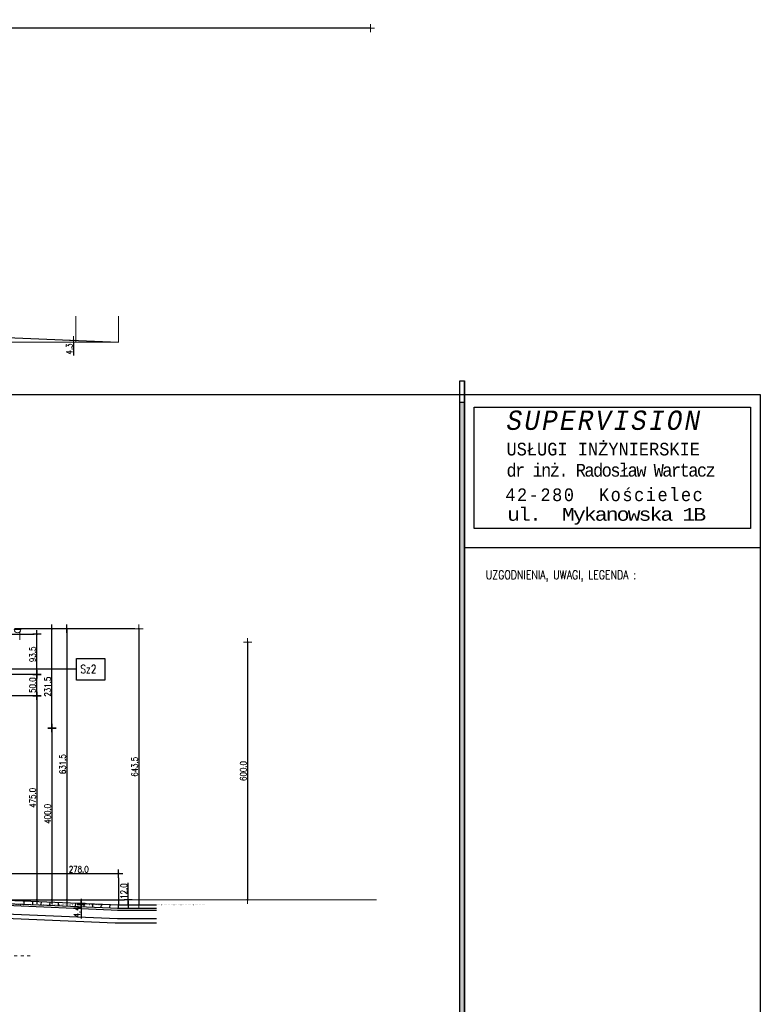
# Model space of a CAD drawing. Header units: millimetres. Extents: x 22865 to 60762, y -18816 to 15611.
# Tile 187 of 256: x 26314 to 28040, y 9165 to 11460. Entities that reach past the tile are written whole.
import ezdxf

# ---------------------------------------------------------------- set-up
doc = ezdxf.new("R2010")
doc.units = ezdxf.units.MM
doc.linetypes.add('DASHED', pattern=[15, 7, -8])
doc.linetypes.add('DOT', pattern=[6.35, 0, -6.35])
doc.layers.add('CIENKA', color=1, linetype='Continuous', lineweight=13)
doc.layers.add('projekt', color=6, linetype='Continuous', lineweight=9)
for name, color, linetype in [('Hatch', 8, 'Continuous'), ('KONCEPCJA-NAWIERZCHNIE', 252, 'Continuous'), ('OPISY', 6, 'Continuous'), ('OPISY-KONCEPCJA', 6, 'Continuous'), ('RAMLA', 2, 'Continuous'), ('RDZENIE', 3, 'Continuous'), ('WYMIARY', 6, 'Continuous')]:
    doc.layers.add(name, color=color, linetype=linetype)
doc.layers.add('sciany ppozarowe', color=10, linetype='Continuous', lineweight=18, plot=False)
doc.styles.add('1-100', font='simplex.shx', dxfattribs={"width": 0.8, "height": 15})
doc.styles.add('1-50', font='simplex.shx', dxfattribs={"width": 0.8, "height": 12})
doc.styles.add('1-50mod', font='simplex8.shx', dxfattribs={"width": 0.7, "height": 12})
doc.dimstyles.new('1-100', dxfattribs={"dimscale": 0.5, "dimtxt": 100, "dimasz": 1, "dimexe": 0.18, "dimexo": 0.0625, "dimgap": 5, "dimtad": 1, "dimdec": 1, "dimzin": 0, "dimdsep": 46, "dimtxsty": '1-100', "dimblk1": 'K', "dimblk2": 'K', "dimsah": 1, "dimcen": 0.09, "dimse1": 1, "dimse2": 1, "dimadec": 0, "dimazin": 0, "dimtfac": 1, "dimtdec": 1, "dimtofl": 0, "dimtmove": 0, "dimatfit": 3, "dimldrblk": 'K', "dimfxl": 0, "dimtolj": 1, "dimtzin": 0, "dimarcsym": 0})

# ---------------------------------------------------------------- blocks, each defined once
blk = doc.blocks.new('K')
for p, q in [((-19.1, 0), (19.1, 0)), ((0, -19.1), (0, 19.1))]:
    blk.add_line(p, q)
blk.add_circle((0, 0), 2.02)
blk = doc.blocks.new('*D502')
at = {"layer": 'WYMIARY', "color": 0, "lineweight": -2}
blk.add_line((26389.1, 9808.3), (26389.1, 9409.3), dxfattribs=at)
at = {"layer": 'WYMIARY', "color": 0, "linetype": 'ByBlock', "lineweight": -2, "xscale": 0.5, "yscale": 0.5, "zscale": 0.5}
for p, rotation in [((26389.1, 9808.8), 90), ((26389.1, 9408.8), 270)]:
    blk.add_blockref('K', p, dxfattribs=dict(at, rotation=rotation))
at = {"layer": 'WYMIARY', "color": 0, "ltscale": 0.2, "insert": (26379.1, 9608.8), "char_height": 15, "attachment_point": 5, "rotation": 90, "style": '1-100'}
blk.add_mtext('\\A1;400.0', dxfattribs=at)
blk = doc.blocks.new('*D505')
at = {"layer": 'WYMIARY', "color": 0, "lineweight": -2}
blk.add_line((26424.1, 10039.8), (26424.1, 9409.3), dxfattribs=at)
at = {"layer": 'WYMIARY', "color": 0, "linetype": 'ByBlock', "lineweight": -2, "xscale": 0.5, "yscale": 0.5, "zscale": 0.5}
for p, rotation in [((26424.1, 10040.3), 90), ((26424.1, 9408.8), 270)]:
    blk.add_blockref('K', p, dxfattribs=dict(at, rotation=rotation))
at = {"layer": 'WYMIARY', "color": 0, "ltscale": 0.2, "insert": (26414.1, 9724.5), "char_height": 15, "attachment_point": 5, "rotation": 90, "style": '1-100'}
blk.add_mtext('\\A1;631.5', dxfattribs=at)
blk = doc.blocks.new('*D511')
at = {"layer": 'WYMIARY', "color": 0, "lineweight": -2}
blk.add_line((26354.1, 9934.3), (26354.1, 10026.8), dxfattribs=at)
at = {"layer": 'WYMIARY', "color": 0, "linetype": 'ByBlock', "lineweight": -2, "xscale": 0.5, "yscale": 0.5, "zscale": 0.5}
for p, rotation in [((26354.1, 10027.3), 90), ((26354.1, 9933.8), 270)]:
    blk.add_blockref('K', p, dxfattribs=dict(at, rotation=rotation))
at = {"layer": 'WYMIARY', "color": 0, "ltscale": 0.2, "insert": (26344.1, 9980.5), "char_height": 15, "attachment_point": 5, "rotation": 90, "style": '1-100'}
blk.add_mtext('\\A1;93.5', dxfattribs=at)
blk = doc.blocks.new('*D515')
at = {"layer": 'WYMIARY', "color": 0, "lineweight": -2}
blk.add_line((26389.1, 9809.3), (26389.1, 10039.8), dxfattribs=at)
at = {"layer": 'WYMIARY', "color": 0, "linetype": 'ByBlock', "lineweight": -2, "xscale": 0.5, "yscale": 0.5, "zscale": 0.5}
for p, rotation in [((26389.1, 10040.3), 90), ((26389.1, 9808.8), 270)]:
    blk.add_blockref('K', p, dxfattribs=dict(at, rotation=rotation))
at = {"layer": 'WYMIARY', "color": 0, "ltscale": 0.2, "insert": (26379.1, 9905.2), "char_height": 15, "attachment_point": 5, "rotation": 90, "style": '1-100'}
blk.add_mtext('\\A1;231.5', dxfattribs=at)
blk = doc.blocks.new('*D523')
at = {"layer": 'RDZENIE', "color": 0, "lineweight": -2}
for p, q in [((26457.3, 9401.6), (26457.3, 9402.1)), ((26457.3, 9396.3), (26457.3, 9365))]:
    blk.add_line(p, q, dxfattribs=at)
at = {"layer": 'RDZENIE', "color": 0, "linetype": 'ByBlock', "lineweight": -2, "xscale": 0.5, "yscale": 0.5, "zscale": 0.5}
for p, rotation in [((26457.3, 9401.1), 270), ((26457.3, 9396.8), 90)]:
    blk.add_blockref('K', p, dxfattribs=dict(at, rotation=rotation))
at = {"layer": 'RDZENIE', "color": 0, "ltscale": 0.2, "insert": (26447.3, 9380.4), "char_height": 15, "attachment_point": 5, "rotation": 90, "style": '1-100'}
blk.add_mtext('\\A1;4.4', dxfattribs=at)
blk = doc.blocks.new('*D545')
at = {"layer": 'WYMIARY', "color": 0, "lineweight": -2}
blk.add_line((26266.9, 9469.6), (26543.9, 9469.6), dxfattribs=at)
at = {"layer": 'WYMIARY', "color": 0, "linetype": 'ByBlock', "lineweight": -2, "xscale": 0.5, "yscale": 0.5, "zscale": 0.5, "rotation": 180}
blk.add_blockref('K', (26266.4, 9469.6), dxfattribs=at)
at = {"layer": 'WYMIARY', "color": 0, "linetype": 'ByBlock', "lineweight": -2, "xscale": 0.5, "yscale": 0.5, "zscale": 0.5}
blk.add_blockref('K', (26544.4, 9469.6), dxfattribs=at)
at = {"layer": 'WYMIARY', "color": 0, "ltscale": 0.2, "insert": (26451.6, 9479.6), "char_height": 15, "attachment_point": 5, "style": '1-100'}
blk.add_mtext('\\A1;278.0', dxfattribs=at)
blk = doc.blocks.new('*D546')
at = {"layer": 'WYMIARY', "color": 0, "lineweight": -2}
for p, q in [((26566.7, 9408.8), (26566.7, 9448.5)), ((26566.7, 9397.3), (26566.7, 9408.3))]:
    blk.add_line(p, q, dxfattribs=at)
at = {"layer": 'WYMIARY', "color": 0, "linetype": 'ByBlock', "lineweight": -2, "xscale": 0.5, "yscale": 0.5, "zscale": 0.5}
for p, rotation in [((26566.7, 9408.8), 90), ((26566.7, 9396.8), 270)]:
    blk.add_blockref('K', p, dxfattribs=dict(at, rotation=rotation))
at = {"layer": 'WYMIARY', "color": 0, "ltscale": 0.2, "insert": (26556.7, 9428.9), "char_height": 15, "attachment_point": 5, "rotation": 90, "style": '1-100'}
blk.add_mtext('\\A1;12.0', dxfattribs=at)
blk = doc.blocks.new('*D560')
at = {"layer": 'WYMIARY', "color": 0, "lineweight": -2}
blk.add_line((26354.1, 9884.3), (26354.1, 9933.3), dxfattribs=at)
at = {"layer": 'WYMIARY', "color": 0, "linetype": 'ByBlock', "lineweight": -2, "xscale": 0.5, "yscale": 0.5, "zscale": 0.5}
for p, rotation in [((26354.1, 9933.8), 90), ((26354.1, 9883.8), 270)]:
    blk.add_blockref('K', p, dxfattribs=dict(at, rotation=rotation))
at = {"layer": 'WYMIARY', "color": 0, "ltscale": 0.2, "insert": (26344.1, 9908.8), "char_height": 15, "attachment_point": 5, "rotation": 90, "style": '1-100'}
blk.add_mtext('\\A1;50.0', dxfattribs=at)
blk = doc.blocks.new('*D801')
at = {"layer": 'WYMIARY', "color": 0, "lineweight": -2}
blk.add_line((26354.1, 9883.3), (26354.1, 9409.3), dxfattribs=at)
at = {"layer": 'WYMIARY', "color": 0, "linetype": 'ByBlock', "lineweight": -2, "xscale": 0.5, "yscale": 0.5, "zscale": 0.5}
for p, rotation in [((26354.1, 9883.8), 90), ((26354.1, 9408.8), 270)]:
    blk.add_blockref('K', p, dxfattribs=dict(at, rotation=rotation))
at = {"layer": 'WYMIARY', "color": 0, "ltscale": 0.2, "insert": (26344.1, 9646.3), "char_height": 15, "attachment_point": 5, "rotation": 90, "style": '1-100'}
blk.add_mtext('\\A1;475.0', dxfattribs=at)
blk = doc.blocks.new('*D2030')
at = {"layer": 'projekt', "color": 0, "lineweight": -2, "ltscale": 0.2}
blk.add_line((27131.2, 11439.7), (23567.2, 11439.7), dxfattribs=at)
at = {"layer": 'projekt', "color": 0, "linetype": 'ByBlock', "lineweight": -2, "xscale": 0.5, "yscale": 0.5, "zscale": 0.5, "rotation": 180}
blk.add_blockref('K', (23566.7, 11439.7), dxfattribs=at)
at = {"layer": 'projekt', "color": 0, "linetype": 'ByBlock', "lineweight": -2, "xscale": 0.5, "yscale": 0.5, "zscale": 0.5}
blk.add_blockref('K', (27131.7, 11439.7), dxfattribs=at)
at = {"layer": 'projekt', "color": 0, "ltscale": 0.2, "insert": (25349.2, 11449.7), "char_height": 15, "attachment_point": 5, "style": '1-100'}
blk.add_mtext('\\A1;3565.0', dxfattribs=at)
blk = doc.blocks.new('*D2032')
at = {"layer": 'projekt', "color": 0, "lineweight": -2, "ltscale": 0.2}
for p, q in [((26439.4, 10712.8), (26439.4, 10713.3)), ((26439.4, 10707.5), (26439.4, 10676.8))]:
    blk.add_line(p, q, dxfattribs=at)
at = {"layer": 'projekt', "color": 0, "linetype": 'ByBlock', "lineweight": -2, "xscale": 0.5, "yscale": 0.5, "zscale": 0.5}
for p, rotation in [((26439.4, 10712.3), 270), ((26439.4, 10708), 90)]:
    blk.add_blockref('K', p, dxfattribs=dict(at, rotation=rotation))
at = {"layer": 'projekt', "color": 0, "ltscale": 0.2, "insert": (26429.4, 10691.9), "char_height": 15, "attachment_point": 5, "rotation": 90, "style": '1-100'}
blk.add_mtext('\\A1;4.3', dxfattribs=at)
blk = doc.blocks.new('*D2052')
at = {"layer": 'projekt', "color": 0, "lineweight": -2, "ltscale": 0.2}
blk.add_line((26845.2, 10008.3), (26845.2, 9409.3), dxfattribs=at)
at = {"layer": 'projekt', "color": 0, "linetype": 'ByBlock', "lineweight": -2, "xscale": 0.5, "yscale": 0.5, "zscale": 0.5}
for p, rotation in [((26845.2, 10008.8), 90), ((26845.2, 9408.8), 270)]:
    blk.add_blockref('K', p, dxfattribs=dict(at, rotation=rotation))
at = {"layer": 'projekt', "color": 0, "ltscale": 0.2, "insert": (26835.2, 9708.8), "char_height": 15, "attachment_point": 5, "rotation": 90, "style": '1-100'}
blk.add_mtext('\\A1;600.0', dxfattribs=at)
blk = doc.blocks.new('*D2057')
at = {"layer": 'projekt', "color": 0, "lineweight": -2, "ltscale": 0.2}
blk.add_line((26591.8, 10039.8), (26591.8, 9397.3), dxfattribs=at)
at = {"layer": 'projekt', "color": 0, "linetype": 'ByBlock', "lineweight": -2, "xscale": 0.5, "yscale": 0.5, "zscale": 0.5}
for p, rotation in [((26591.8, 10040.3), 90), ((26591.8, 9396.8), 270)]:
    blk.add_blockref('K', p, dxfattribs=dict(at, rotation=rotation))
at = {"layer": 'projekt', "color": 0, "ltscale": 0.2, "insert": (26581.8, 9718.5), "char_height": 15, "attachment_point": 5, "rotation": 90, "style": '1-100'}
blk.add_mtext('\\A1;643.5', dxfattribs=at)

msp = doc.modelspace()

# ---------------------------------------------------------------- hatches: boundary and pattern name
at = {"layer": 'RAMLA'}
msp.add_hatch(color=12, dxfattribs=at).paths.add_polyline_path([(27339.46, 10568.01), (27350.62, 10568.01), (27350.62, 8495.2), (27339.46, 8495.2)])

# ---------------------------------------------------------------- linework, layer by layer
at = {"layer": 'CIENKA'}
msp.add_line((26316.43, 10038.34), (26301.43, 10038.34), dxfattribs=at)
msp.add_line((26316.43, 10038.34), (26301.43, 10038.34), dxfattribs=at)
at = {"layer": 'CIENKA', "color": 251}
msp.add_line((26313.93, 10032.75), (26313.93, 10014.72), dxfattribs=at)
at = {"layer": 'CIENKA', "color": 251, "linetype": 'DASHED'}
msp.add_line((24666.43, 9277.76), (26346.43, 9277.76), dxfattribs=at)
at = {"layer": 'CIENKA'}
msp.add_arc((26308.93, 10038.34), 7.5, 180, 0, dxfattribs=at)
msp.add_arc((26308.93, 10038.34), 7.5, 180, 0, dxfattribs=at)
at = {"layer": 'KONCEPCJA-NAWIERZCHNIE', "color": 4}
for p, q in [((26264.43, 10719.98), (26544.52, 10707.98)), ((26264.43, 9408.76), (26544.52, 9396.76)), ((26264.44, 9400.75), (26544.18, 9388.77)), ((26324.38, 9398.18), (26324.73, 9406.17)), ((26344.37, 9397.33), (26344.71, 9405.32)), ((26364.35, 9396.47), (26364.69, 9404.46)), ((26384.33, 9395.61), (26384.67, 9403.61)), ((26404.31, 9394.76), (26404.65, 9402.75)), ((26424.29, 9393.9), (26424.63, 9401.89)), ((26444.27, 9393.05), (26444.62, 9401.04)), ((26464.26, 9392.19), (26464.6, 9400.18)), ((26484.24, 9391.33), (26484.58, 9399.33)), ((26504.22, 9390.48), (26504.56, 9398.47)), ((26524.2, 9389.62), (26524.54, 9397.61)), ((26542.18, 9388.76), (26632.59, 9388.76)), ((26542.52, 9396.76), (26632.59, 9396.76)), ((26544.18, 9388.76), (26544.52, 9396.76))]:
    msp.add_line(p, q, dxfattribs=at)
at = {"layer": 'KONCEPCJA-NAWIERZCHNIE', "color": 2}
for p, q in [((26264.27, 9396.75), (26544.27, 9384.76)), ((26542.27, 9384.76), (26632.59, 9384.76)), ((26260.98, 9366.78), (26536.56, 9354.98)), ((26261.41, 9376.77), (26541.84, 9364.76)), ((26541.84, 9364.76), (26632.59, 9364.76)), ((26536.56, 9354.98), (26632.64, 9355.05))]:
    msp.add_line(p, q, dxfattribs=at)
at = {"layer": 'OPISY', "color": 3, "linetype": 'Continuous'}
msp.add_line((26446.71, 9945.73), (26256.43, 9945.73), dxfattribs=at)
msp.add_lwpolyline([(26446.71, 9971.11), (26512.66, 9971.11), (26512.66, 9920.34), (26446.71, 9920.34)], close=True, dxfattribs=at)
at = {"layer": 'OPISY-KONCEPCJA', "ltscale": 20}
for p, q in [((28017.48, 10274.2), (27373.28, 10274.2)), ((27350.62, 10229.46), (28040.14, 10229.46))]:
    msp.add_line(p, q, dxfattribs=at)
msp.add_lwpolyline([(28017.48, 10274.2), (27373.28, 10274.2), (27373.28, 10556.45), (28017.48, 10556.45)], close=True, dxfattribs=at)
at = {"layer": 'projekt', "color": 3, "ltscale": 0.2}
for p, q in [((26444.52, 10707.98), (26444.52, 10768.82)), ((26544.52, 10707.98), (26544.52, 10768.82)), ((26544.52, 10707.98), (26271.99, 10707.98))]:
    msp.add_line(p, q, dxfattribs=at)
at = {"layer": 'projekt', "color": 5, "ltscale": 0.2}
msp.add_line((24864.05, 9408.76), (27145.45, 9408.76), dxfattribs=at)
at = {"layer": 'RAMLA', "color": 12}
for p, q in [((27339.46, 8545.03), (27339.46, 10617.84)), ((27350.62, 8545.03), (27350.62, 10617.84)), ((27339.46, 8495.31), (27339.46, 10568.12)), ((27350.62, 8495.31), (27350.62, 10568.12))]:
    msp.add_line(p, q, dxfattribs=at)
for points in [[(27339.46, 10617.84), (27350.62, 10617.84), (27350.62, 8545.03), (27339.46, 8545.03)], [(27339.46, 10568.12), (27350.62, 10568.12), (27350.62, 8495.31), (27339.46, 8495.31)]]:
    msp.add_lwpolyline(points, close=True, dxfattribs=at)
at = {"layer": 'RAMLA', "color": 2}
msp.add_lwpolyline([(22865.09, 10585.9), (28040.14, 10585.9), (28040.14, 7745.9), (22865.09, 7745.9)], close=True, dxfattribs=at)
at = {"layer": 'sciany ppozarowe', "color": 4, "linetype": 'DOT', "lineweight": 15, "ltscale": 0.5}
for p, q in [((24433.43, 9396.76), (26747.16, 9396.76)), ((26256.43, 9396.76), (26537.43, 9396.76))]:
    msp.add_line(p, q, dxfattribs=at)
at = {"layer": 'WYMIARY'}
for p, q in [((26266.43, 10027.26), (26348.04, 10027.26)), ((26582.24, 10040.26), (26301.46, 10040.26)), ((26344.51, 9933.76), (26274.31, 9933.76)), ((26344.51, 9883.76), (26274.31, 9883.76)), ((26544.43, 9460.04), (26544.43, 9395.05)), ((26264.43, 9408.76), (26558.21, 9408.76))]:
    msp.add_line(p, q, dxfattribs=at)

# ---------------------------------------------------------------- texts
at = {"layer": 'Hatch', "color": 250, "attachment_point": 1, "style": '1-50mod'}
for s, insert, char_height, width in [('{\\Q1;\\T1.15;\\W0.8;\\fCourier New|b0|i1|c238|p49;\\H1.644395x;SUPERVISION \\P\\Q0;\\T1;\\fCourier New|b0|i0|c238|p49;\\H0.657846x;USŁUGI INŻYNIERSKIE\\P\\T0.8;dr inż. Radosław Wartacz\\W0.7;\\H0.924419x;\\C9;  \\T1;\\C256; }', (27448.55, 10548.63), 27.3657, 632.2548), ('{\\T1.15;\\W0.8;\\fCourier New|b0|i0|c238|p49; 42-280  Kościelec}', (27418.37, 10367.2), 29.6031, 1145.6414), ('{\\T0.85;\\W1;\\fCourier New|b0|i0|c238|p49;ul.  Mykanowska 1B}', (27450.01, 10321.83), 29.9731, 1100.404)]:
    msp.add_mtext(s, dxfattribs=dict(at, insert=insert, char_height=char_height, width=width))
at = {"layer": 'OPISY', "color": 3, "linetype": 'Continuous', "insert": (26455.64, 9955.79), "char_height": 19, "width": 655.4139, "attachment_point": 1, "style": '1-50'}
msp.add_mtext('{\\Fsimplex,bigfont|c238;Sz2}', dxfattribs=at)
at = {"layer": 'OPISY-KONCEPCJA', "ltscale": 20, "insert": (27400.35, 10175.82), "char_height": 20, "width": 557.1126, "attachment_point": 1, "style": '1-50'}
msp.add_mtext('UZGODNIENIA, UWAGI, LEGENDA :', dxfattribs=at)

# ---------------------------------------------------------------- dimensions: what is measured, and where the dimension line sits
at = {"layer": 'projekt', "color": 5, "ltscale": 0.2}
dim = msp.add_linear_dim(base=(23566.67, 11439.67), p1=(27131.67, 6344.06), p2=(23566.67, 6344.06), dimstyle='1-100', dxfattribs=at)
dim.commit()
dim.dimension.update_dxf_attribs({"geometry": '*D2030', "text_midpoint": (25349.17, 11449.67)})
at = {"layer": 'projekt', "color": 3, "ltscale": 0.2}
dim = msp.add_linear_dim(base=(26439.41, 10707.98), p1=(26444.52, 10712.27), p2=(26444.52, 10707.98), angle=90, dimstyle='1-100', dxfattribs=at)
dim.commit()
dim.dimension.update_dxf_attribs({"geometry": '*D2032', "text_midpoint": (26429.41, 10691.91)})
at = {"layer": 'projekt', "ltscale": 0.2}
dim = msp.add_linear_dim(base=(26591.8, 9396.76), p1=(26433.62, 10040.26), p2=(26433.62, 9396.76), angle=90, dimstyle='1-100', dxfattribs=at)
dim.commit()
dim.dimension.update_dxf_attribs({"geometry": '*D2057', "text_midpoint": (26581.8, 9718.51)})
at = {"layer": 'projekt', "color": 5, "ltscale": 0.2}
dim = msp.add_linear_dim(base=(26845.16, 9408.76), p1=(25983.81, 10008.76), p2=(26853.36, 9408.76), angle=90, dimstyle='1-100', dxfattribs=at)
dim.commit()
dim.dimension.update_dxf_attribs({"geometry": '*D2052', "text_midpoint": (26835.16, 9708.76)})
at = {"layer": 'RDZENIE'}
dim = msp.add_linear_dim(base=(26457.29, 9396.76), p1=(26441.43, 9401.12), p2=(26441.43, 9396.76), angle=90, dimstyle='1-100', dxfattribs=at)
dim.commit()
dim.dimension.update_dxf_attribs({"geometry": '*D523', "text_midpoint": (26447.29, 9380.4)})
at = {"layer": 'WYMIARY'}
for base, p1, p2, picture, middle in [((26424.06, 9408.76), (26342.15, 10040.26), (26342.15, 9408.76), '*D505', (26414.06, 9724.51)), ((26354.06, 10027.26), (26344.51, 9933.76), (26303.93, 10027.26), '*D511', (26344.06, 9980.51)), ((26354.06, 9408.76), (26344.51, 9883.76), (26344.51, 9408.76), '*D801', (26344.06, 9646.26)), ((26389.06, 9408.76), (26363.23, 9808.76), (26359.96, 9408.76), '*D502', (26379.06, 9608.76))]:
    dim = msp.add_linear_dim(base=base, p1=p1, p2=p2, angle=90, dimstyle='1-100', override={"dimtxsty": '1-100', "dimldrblk": 'K'}, dxfattribs=at)
    dim.commit()
    dim.dimension.update_dxf_attribs({"geometry": picture, "text_midpoint": middle})
dim = msp.add_linear_dim(base=(26389.06, 10040.26), p1=(26398.62, 9808.76), p2=(26365.23, 10040.26), angle=90, dimstyle='1-100', override={"dimtxsty": '1-100', "dimldrblk": 'K'}, dxfattribs=at)
dim.commit()
dim.dimension.update_dxf_attribs({"geometry": '*D515', "text_midpoint": (26389.06, 9905.16), "dimtype": 160})
for base, p1, p2, picture, middle in [((26354.06, 9933.76), (26363.62, 9883.76), (26344.51, 9933.76), '*D560', (26344.06, 9908.76)), ((26566.69, 9408.76), (26552.96, 9396.76), (26552.96, 9408.76), '*D546', (26556.69, 9428.9))]:
    dim = msp.add_linear_dim(base=base, p1=p1, p2=p2, angle=90, dimstyle='1-100', dxfattribs=at)
    dim.commit()
    dim.dimension.update_dxf_attribs({"geometry": picture, "text_midpoint": middle})
dim = msp.add_linear_dim(base=(26544.43, 9469.6), p1=(26266.43, 9430.35), p2=(26544.43, 9430.35), dimstyle='1-100', override={"dimtxsty": '1-100', "dimldrblk": 'K'}, dxfattribs=at)
dim.commit()
dim.dimension.update_dxf_attribs({"geometry": '*D545', "text_midpoint": (26451.55, 9469.6), "dimtype": 160})

doc.saveas('drawing.dxf')
